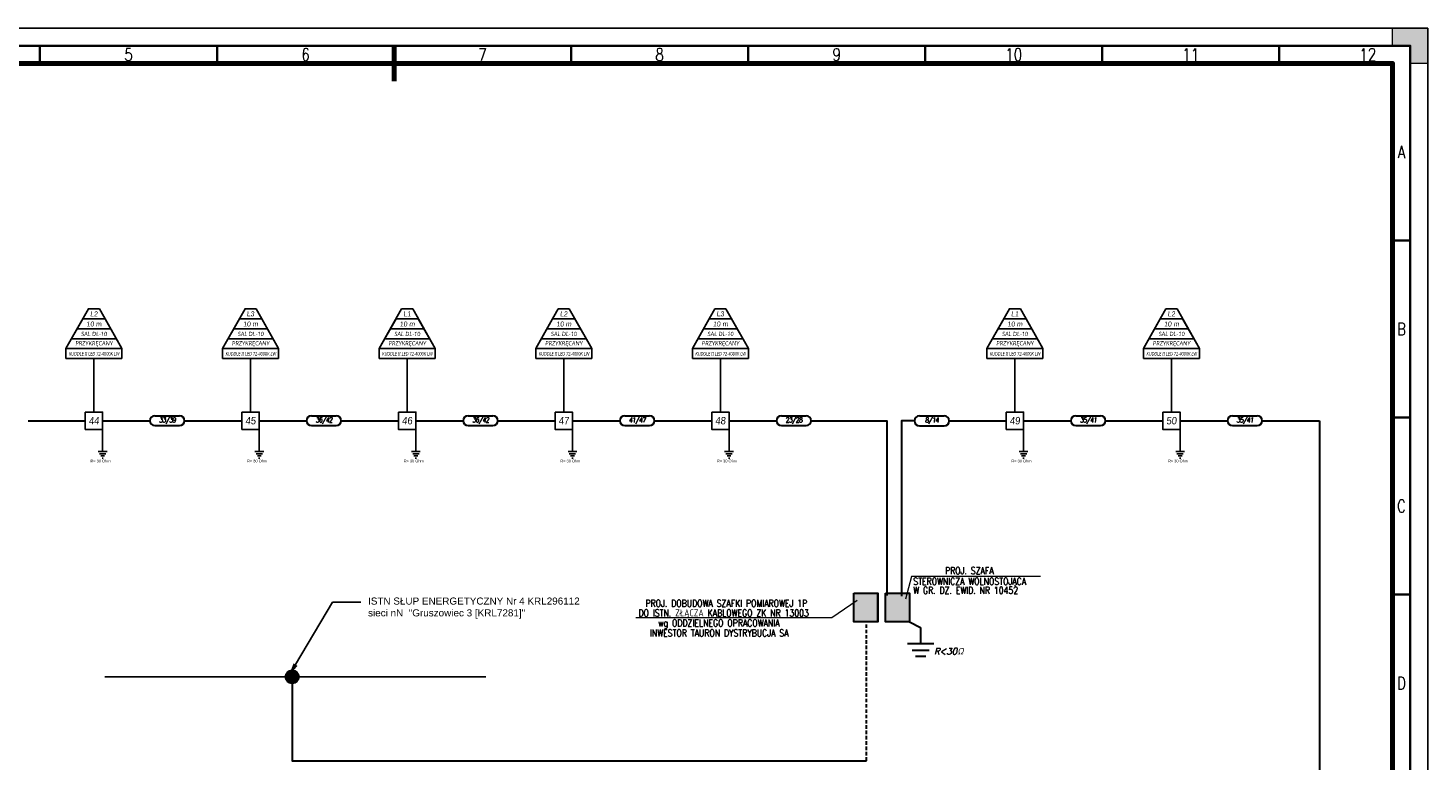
# Model space of a CAD drawing. Header units: metres. Extents: x 7168 to 12828, y 1523 to 3619.
# Tile 12 of 133: x 9114 to 9509, y 2254 to 2460. Entities that reach past the tile are written whole.
import ezdxf
from ezdxf import colors
from ezdxf.entities.mleader import LeaderData, LeaderLine
from ezdxf.enums import TextEntityAlignment as Align
from ezdxf.math import Vec2, Vec3

# ---------------------------------------------------------------- set-up
doc = ezdxf.new("R2010")
doc.units = ezdxf.units.M
doc.linetypes.add('DASHEDX2', pattern=[1.5, 1, -0.5])
for name, color, linetype in [('!_Rysunek', 4, 'Continuous'), ('AL 4x25', 250, 'Continuous'), ('EE_UZAB_SYM', 3, 'Continuous')]:
    doc.layers.add(name, color=color, linetype=linetype)
for name, color, linetype, lineweight in [('219-Linia granicy', 7, 'Continuous', 0), ('CP_FRAME', 217, 'Continuous', 70), ('CP_FRCENTR', 217, 'Continuous', 70), ('CP_FRMARK', 253, 'Continuous', 15), ('CP_FRREF', 251, 'Continuous', 35), ('CP_LINENORM', 251, 'Continuous', 25), ('CP_TEXTNORM', 53, 'Continuous', 25), ('el1', 1, 'Continuous', 35), ('proj. słupy', 1, 'Continuous', 30), ('słupy', 250, 'Continuous', 25)]:
    doc.layers.add(name, color=color, linetype=linetype, lineweight=lineweight)
doc.layers.add('schem', color=7, linetype='Continuous', lineweight=30, true_color=0x000000)
doc.styles.add('0STANDARD', font='simplex.shx', dxfattribs={"width": 0.9, "oblique": 5})
doc.styles.add('CP_TXTCON', font='ROMANS.SHX', dxfattribs={"width": 0.8})
doc.styles.add('SIMPLEX', font='simplex.shx', dxfattribs={"oblique": 15, "height": 6})
doc.styles.get("Standard").update_dxf_attribs({"font": 'arial.ttf'})

# ---------------------------------------------------------------- blocks, each defined once
blk = doc.blocks.new('*U47')
at = {"layer": 'słupy', "true_color": 0xffffff}
h = blk.add_hatch(color=7, dxfattribs=at)
edge = h.paths.add_edge_path()
edge.add_arc((0, 0), 2.46, 0, 360)
edge = h.paths.add_edge_path(flags=16)
edge.add_arc((0, 0), 1.48, 0, 360)
h = blk.add_hatch(color=7, dxfattribs=at)
h.set_gradient(color1=(255, 255, 255), tint=0.41, name='CYLINDER')
edge = h.paths.add_edge_path()
edge.add_arc((0, 0), 1.48, 0, 360)
at = {"layer": 'proj. słupy'}
for radius in [2.46, 1.48]:
    blk.add_circle((0, 0), radius, dxfattribs=at)
at = {"layer": 'słupy'}
blk.add_circle((0, 0), 2.46, dxfattribs=at)
blk = doc.blocks.new('CP_TEXTREFA2')
for p, q in [((-387, 405), (-387, 410)), ((-337, 405), (-337, 410)), ((-287, 410), (-287, 405)), ((-237, 405), (-237, 410)), ((-187, 405), (-187, 410)), ((-137, 405), (-137, 410)), ((-87, 405), (-87, 410)), ((-37, 405), (-37, 410)), ((-5, 355), (0, 355)), ((-5, 305), (0, 305)), ((-5, 255), (0, 255))]:
    blk.add_line(p, q)
for points in [[(-574, 410), (-574, 0), (0, 0), (0, 410)], [(-569, 405), (-569, 5), (-5, 5), (-5, 405)]]:
    blk.add_lwpolyline(points, close=True)
at = {"layer": 'CP_TEXTNORM', "linetype": 'ByBlock', "style": 'CP_TXTCON', "width": 0.8}
for s, p in [('5', (-362, 407.5)), ('6', (-312, 407.5)), ('7', (-262, 407.5)), ('8', (-212, 407.5)), ('9', (-162, 407.5)), ('10', (-112, 407.5)), ('11', (-62, 407.5)), ('12', (-12, 407.5)), ('A', (-2.5, 380)), ('B', (-2.5, 330)), ('C', (-2.5, 280)), ('D', (-2.5, 230))]:
    blk.add_text(s, height=3.5, dxfattribs=at).set_placement(p, align=Align.MIDDLE)
blk = doc.blocks.new('2d_iso_5457_a2_zp5y')
at = {"layer": 'CP_FRMARK'}
blk.add_hatch(color=256, dxfattribs=at).paths.add_polyline_path([(589, 415), (589, 410), (594, 410), (594, 420), (584, 420), (584, 415)])
blk.add_lwpolyline([(20, 410), (20, 10), (584, 10), (584, 410)], close=True)
at = {"layer": 'CP_FRCENTR'}
blk.add_line((302, 415), (302, 405), dxfattribs=at)
at = {"layer": 'CP_FRMARK'}
for p, q in [((584, 415), (584, 420)), ((584, 420), (594, 420)), ((594, 420), (594, 410)), ((589, 415), (584, 415)), ((589, 410), (589, 415)), ((594, 410), (589, 410))]:
    blk.add_line(p, q, dxfattribs=at)
at = {"layer": 'CP_LINENORM'}
blk.add_lwpolyline([(594, 420), (594, 0), (0, 0), (0, 420)], close=True, dxfattribs=at)
at = {"layer": 'CP_FRREF'}
blk.add_blockref('CP_TEXTREFA2', (589, 5), dxfattribs=at)

msp = doc.modelspace()

# ---------------------------------------------------------------- hatches: boundary and pattern name
at = {"layer": '219-Linia granicy', "linetype": 'DASHEDX2', "lineweight": 0}
msp.add_hatch(color=7, dxfattribs=at).paths.add_polyline_path([(9353.803, 2300.932), (9347.058, 2300.932), (9347.058, 2292.803), (9353.803, 2292.803)])
at = {"layer": 'schem', "linetype": 'Continuous'}
h = msp.add_hatch(color=1, dxfattribs=at)
h.set_gradient(color1=(255, 0, 0), color2=(255, 0, 0))
h.paths.add_polyline_path([(9362.755, 2300.927), (9356.009, 2300.927), (9356.009, 2292.797), (9362.755, 2292.797)])

# ---------------------------------------------------------------- linework, layer by layer
at = {"layer": '!_Rysunek', "color": 6}
for p, q in [((9130.87, 2381.155), (9124.511, 2369.955)), ((9130.841, 2381.155), (9133.991, 2381.155)), ((9133.991, 2381.155), (9140.35, 2369.955)), ((9175.102, 2381.155), (9168.742, 2369.955)), ((9175.072, 2381.155), (9178.222, 2381.155)), ((9178.222, 2381.155), (9184.581, 2369.955)), ((9219.333, 2381.155), (9212.973, 2369.955)), ((9219.303, 2381.155), (9222.453, 2381.155)), ((9222.453, 2381.155), (9228.812, 2369.955)), ((9263.564, 2381.155), (9257.205, 2369.955)), ((9263.534, 2381.155), (9266.684, 2381.155)), ((9266.684, 2381.155), (9273.043, 2369.955)), ((9307.795, 2381.155), (9301.436, 2369.955)), ((9307.765, 2381.155), (9310.915, 2381.155)), ((9310.915, 2381.155), (9317.275, 2369.955)), ((9390.957, 2381.155), (9384.597, 2369.955)), ((9390.927, 2381.155), (9394.077, 2381.155)), ((9394.077, 2381.155), (9400.436, 2369.955)), ((9435.188, 2381.155), (9428.828, 2369.955)), ((9435.158, 2381.155), (9438.308, 2381.155)), ((9438.308, 2381.155), (9444.667, 2369.955)), ((9129.281, 2378.355), (9124.511, 2369.955)), ((9129.281, 2378.355), (9135.581, 2378.355)), ((9135.581, 2378.355), (9140.35, 2369.955)), ((9173.512, 2378.355), (9168.742, 2369.955)), ((9173.512, 2378.355), (9179.812, 2378.355)), ((9179.812, 2378.355), (9184.581, 2369.955)), ((9217.743, 2378.355), (9212.973, 2369.955)), ((9217.743, 2378.355), (9224.043, 2378.355)), ((9224.043, 2378.355), (9228.812, 2369.955)), ((9261.974, 2378.355), (9257.205, 2369.955)), ((9261.974, 2378.355), (9268.274, 2378.355)), ((9268.274, 2378.355), (9273.043, 2369.955)), ((9306.205, 2378.355), (9301.436, 2369.955)), ((9306.205, 2378.355), (9312.505, 2378.355)), ((9312.505, 2378.355), (9317.275, 2369.955)), ((9389.367, 2378.355), (9384.597, 2369.955)), ((9389.367, 2378.355), (9395.667, 2378.355)), ((9395.667, 2378.355), (9400.436, 2369.955)), ((9433.598, 2378.355), (9428.828, 2369.955)), ((9433.598, 2378.355), (9439.898, 2378.355)), ((9439.898, 2378.355), (9444.667, 2369.955)), ((9126.101, 2372.755), (9138.76, 2372.755)), ((9127.691, 2375.555), (9137.17, 2375.555)), ((9170.332, 2372.755), (9182.991, 2372.755)), ((9171.922, 2375.555), (9181.402, 2375.555)), ((9214.563, 2372.755), (9227.222, 2372.755)), ((9216.153, 2375.555), (9225.633, 2375.555)), ((9258.794, 2372.755), (9271.454, 2372.755)), ((9260.384, 2375.555), (9269.864, 2375.555)), ((9303.026, 2372.755), (9315.685, 2372.755)), ((9304.615, 2375.555), (9314.095, 2375.555)), ((9386.187, 2372.755), (9398.846, 2372.755)), ((9387.777, 2375.555), (9397.257, 2375.555)), ((9430.418, 2372.755), (9443.078, 2372.755)), ((9432.008, 2375.555), (9441.488, 2375.555)), ((9124.511, 2369.955), (9140.35, 2369.955)), ((9124.511, 2369.955), (9124.511, 2367.155)), ((9140.35, 2369.955), (9140.35, 2367.155)), ((9168.742, 2369.955), (9184.581, 2369.955)), ((9168.742, 2369.955), (9168.742, 2367.155)), ((9184.581, 2369.955), (9184.581, 2367.155)), ((9212.973, 2369.955), (9228.812, 2369.955)), ((9212.973, 2369.955), (9212.973, 2367.155)), ((9228.812, 2369.955), (9228.812, 2367.155)), ((9257.205, 2369.955), (9273.043, 2369.955)), ((9257.205, 2369.955), (9257.205, 2367.155)), ((9273.043, 2369.955), (9273.043, 2367.155)), ((9301.436, 2369.955), (9317.275, 2369.955)), ((9301.436, 2369.955), (9301.436, 2367.155)), ((9317.275, 2369.955), (9317.275, 2367.155)), ((9384.597, 2369.955), (9400.436, 2369.955)), ((9384.597, 2369.955), (9384.597, 2367.155)), ((9400.436, 2369.955), (9400.436, 2367.155)), ((9428.828, 2369.955), (9444.667, 2369.955)), ((9428.828, 2369.955), (9428.828, 2367.155)), ((9444.667, 2369.955), (9444.667, 2367.155)), ((9124.511, 2367.155), (9140.35, 2367.155)), ((9132.431, 2367.155), (9132.431, 2352.055)), ((9168.742, 2367.155), (9184.581, 2367.155)), ((9176.662, 2367.155), (9176.662, 2352.055)), ((9212.973, 2367.155), (9228.812, 2367.155)), ((9220.893, 2367.155), (9220.893, 2352.055)), ((9257.205, 2367.155), (9273.043, 2367.155)), ((9265.124, 2367.155), (9265.124, 2352.055)), ((9301.436, 2367.155), (9317.275, 2367.155)), ((9309.355, 2367.155), (9309.355, 2352.055)), ((9384.597, 2367.155), (9400.436, 2367.155)), ((9392.517, 2367.155), (9392.517, 2352.055)), ((9428.828, 2367.155), (9444.667, 2367.155)), ((9436.748, 2367.155), (9436.748, 2352.055))]:
    msp.add_line(p, q, dxfattribs=at)
at = {"layer": '!_Rysunek', "color": 6, "lineweight": 30}
for p, q in [((9113.808, 2349.605), (9129.981, 2349.605)), ((9134.881, 2349.605), (9148.239, 2349.605)), ((9149.639, 2351.005), (9156.639, 2351.005)), ((9158.039, 2349.605), (9174.212, 2349.605)), ((9179.112, 2349.605), (9192.47, 2349.605)), ((9193.87, 2351.005), (9200.87, 2351.005)), ((9202.27, 2349.605), (9218.443, 2349.605)), ((9223.343, 2349.605), (9236.701, 2349.605)), ((9238.101, 2351.005), (9245.101, 2351.005)), ((9246.501, 2349.605), (9262.674, 2349.605)), ((9267.574, 2349.605), (9280.932, 2349.605)), ((9282.332, 2351.005), (9289.332, 2351.005)), ((9290.732, 2349.605), (9306.905, 2349.605)), ((9311.805, 2349.605), (9325.163, 2349.605)), ((9311.805, 2349.605), (9325.163, 2349.605)), ((9326.563, 2351.005), (9333.563, 2351.005)), ((9365.567, 2350.953), (9372.567, 2350.953)), ((9373.967, 2349.553), (9390.14, 2349.553)), ((9394.967, 2349.605), (9408.325, 2349.605)), ((9409.725, 2351.005), (9416.725, 2351.005)), ((9418.125, 2349.605), (9434.298, 2349.605)), ((9439.198, 2349.605), (9452.556, 2349.605)), ((9453.956, 2351.005), (9460.956, 2351.005)), ((9462.356, 2349.605), (9478.529, 2349.605)), ((9149.639, 2348.205), (9156.639, 2348.205)), ((9193.87, 2348.205), (9200.87, 2348.205)), ((9238.101, 2348.205), (9245.101, 2348.205)), ((9282.332, 2348.205), (9289.332, 2348.205)), ((9326.563, 2348.205), (9333.563, 2348.205)), ((9365.567, 2348.153), (9372.567, 2348.153)), ((9409.725, 2348.205), (9416.725, 2348.205)), ((9453.956, 2348.205), (9460.956, 2348.205))]:
    msp.add_line(p, q, dxfattribs=at)
for points in [[(9478.529, 2349.605), (9478.529, 2169.859), (9055.258, 2169.859), (9055.258, 2192.223), (9085.61, 2192.232)], [(9334.963, 2349.605), (9351.136, 2349.605), (9356.364, 2349.605), (9356.364, 2300.257)], [(9364.167, 2349.598), (9360.46, 2349.605), (9360.46, 2300.04)]]:
    msp.add_lwpolyline(points, dxfattribs=at)
at = {"layer": '!_Rysunek', "color": 6}
for points in [[(9129.981, 2352.055), (9134.881, 2352.055), (9134.881, 2347.155), (9129.981, 2347.155)], [(9174.212, 2352.055), (9179.112, 2352.055), (9179.112, 2347.155), (9174.212, 2347.155)], [(9218.443, 2352.055), (9223.343, 2352.055), (9223.343, 2347.155), (9218.443, 2347.155)], [(9262.674, 2352.055), (9267.574, 2352.055), (9267.574, 2347.155), (9262.674, 2347.155)], [(9306.905, 2352.055), (9311.805, 2352.055), (9311.805, 2347.155), (9306.905, 2347.155)], [(9390.067, 2352.055), (9394.967, 2352.055), (9394.967, 2347.155), (9390.067, 2347.155)], [(9434.298, 2352.055), (9439.198, 2352.055), (9439.198, 2347.155), (9434.298, 2347.155)]]:
    msp.add_lwpolyline(points, close=True, dxfattribs=at)
at = {"layer": '!_Rysunek', "color": 6, "lineweight": 30}
for centre, start, end in [((9149.639, 2349.605), 90, 270), ((9156.639, 2349.605), 270, 90), ((9193.87, 2349.605), 90, 270), ((9200.87, 2349.605), 270, 90), ((9238.101, 2349.605), 90, 270), ((9245.101, 2349.605), 270, 90), ((9282.332, 2349.605), 90, 270), ((9289.332, 2349.605), 270, 90), ((9326.563, 2349.605), 90, 270), ((9333.563, 2349.605), 270, 90), ((9365.567, 2349.553), 90, 270), ((9372.567, 2349.553), 270, 90), ((9409.725, 2349.605), 90, 270), ((9416.725, 2349.605), 270, 90), ((9453.956, 2349.605), 90, 270), ((9460.956, 2349.605), 270, 90)]:
    msp.add_arc(centre, 1.4, start, end, dxfattribs=at)
at = {"color": 6, "lineweight": -3}
for p, q in [((9136.135, 2340.91), (9133.626, 2340.91)), ((9134.881, 2340.91), (9134.881, 2344.325)), ((9180.366, 2340.91), (9177.858, 2340.91)), ((9179.112, 2340.91), (9179.112, 2344.325)), ((9224.597, 2340.91), (9222.089, 2340.91)), ((9223.343, 2340.91), (9223.343, 2344.325)), ((9268.828, 2340.91), (9266.32, 2340.91)), ((9267.574, 2340.91), (9267.574, 2344.325)), ((9313.059, 2340.91), (9310.551, 2340.91)), ((9311.805, 2340.91), (9311.805, 2344.325)), ((9396.221, 2340.91), (9393.713, 2340.91)), ((9394.967, 2340.91), (9394.967, 2344.325)), ((9440.452, 2340.91), (9437.944, 2340.91)), ((9439.198, 2340.91), (9439.198, 2344.325)), ((9135.773, 2340.283), (9133.988, 2340.283)), ((9135.411, 2339.657), (9134.35, 2339.657)), ((9135.049, 2339.03), (9134.712, 2339.03)), ((9180.004, 2340.283), (9178.219, 2340.283)), ((9179.642, 2339.657), (9178.581, 2339.657)), ((9179.28, 2339.03), (9178.943, 2339.03)), ((9224.235, 2340.283), (9222.451, 2340.283)), ((9223.873, 2339.657), (9222.812, 2339.657)), ((9223.512, 2339.03), (9223.174, 2339.03)), ((9268.466, 2340.283), (9266.682, 2340.283)), ((9268.104, 2339.657), (9267.044, 2339.657)), ((9267.743, 2339.03), (9267.405, 2339.03)), ((9312.697, 2340.283), (9310.913, 2340.283)), ((9312.336, 2339.657), (9311.275, 2339.657)), ((9311.974, 2339.03), (9311.637, 2339.03)), ((9395.859, 2340.283), (9394.074, 2340.283)), ((9395.497, 2339.657), (9394.436, 2339.657)), ((9395.135, 2339.03), (9394.798, 2339.03)), ((9440.09, 2340.283), (9438.306, 2340.283)), ((9439.728, 2339.657), (9438.667, 2339.657)), ((9439.367, 2339.03), (9439.029, 2339.03))]:
    msp.add_line(p, q, dxfattribs=at)
at = {"color": 0, "linetype": 'Continuous', "lineweight": 0}
for p, q in [((9363.305, 2305.611, 148.85), (9361.633, 2299.223, 148.85)), ((9347.975, 2298.883, 44253.356), (9340.792, 2293.937, 44253.356))]:
    msp.add_line(p, q, dxfattribs=at)
at = {"color": 0, "linetype": 'Continuous', "lineweight": 20}
for p, q in [((9399.752, 2305.611, 876.441), (9363.305, 2305.611, 148.85)), ((9340.792, 2293.937, 44253.356), (9285.458, 2293.937, 44253.356))]:
    msp.add_line(p, q, dxfattribs=at)
at = {"color": 5}
msp.add_line((9135.506, 2277.29, 384.979), (9243.076, 2277.29, 384.979), dxfattribs=at)
at = {"lineweight": 30, "ltscale": 100, "elevation": 384.979}
msp.add_lwpolyline([(9188.422, 2277.29), (9188.422, 2253.591), (9350.62, 2253.591)], dxfattribs=at)
at = {"layer": '219-Linia granicy', "color": 7, "linetype": 'DASHEDX2', "lineweight": 30}
msp.add_line((9350.62, 2253.591, 384.979), (9350.58, 2292.797), dxfattribs=at)
at = {"layer": 'EE_UZAB_SYM', "color": 6}
for p, q in [((9134.881, 2344.325), (9134.881, 2347.155)), ((9179.112, 2344.325), (9179.112, 2347.155)), ((9223.343, 2344.325), (9223.343, 2347.155)), ((9267.574, 2344.325), (9267.574, 2347.155)), ((9311.805, 2344.325), (9311.805, 2347.155)), ((9394.967, 2344.325), (9394.967, 2347.155)), ((9439.198, 2344.325), (9439.198, 2347.155))]:
    msp.add_line(p, q, dxfattribs=at)
at = {"layer": 'schem', "color": 1, "lineweight": 30}
for p, q in [((9362.755, 2292.797, 148.85), (9365.905, 2291.171, -308023.308)), ((9365.905, 2291.171, -308023.308), (9365.905, 2286.682, -308023.308)), ((9362.213, 2286.682, -308023.308), (9369.597, 2286.682, -308023.308)), ((9363.537, 2284.834, -308023.308), (9368.273, 2284.834, -308023.308)), ((9364.475, 2283.143, -308023.308), (9367.336, 2283.143, -308023.308))]:
    msp.add_line(p, q, dxfattribs=at)
at = {"layer": 'schem', "color": 7, "linetype": 'Continuous'}
for points in [[(9347.004, 2300.927), (9353.749, 2300.927), (9353.749, 2292.797), (9347.004, 2292.797)], [(9347.064, 2300.932), (9353.81, 2300.932), (9353.81, 2292.803), (9347.064, 2292.803)]]:
    msp.add_lwpolyline(points, close=True, dxfattribs=at)
at = {"layer": 'schem', "color": 1, "linetype": 'Continuous', "elevation": 148.85}
msp.add_lwpolyline([(9356.009, 2300.927), (9362.755, 2300.927), (9362.755, 2292.797), (9356.009, 2292.797)], close=True, dxfattribs=at)

# ---------------------------------------------------------------- block references
at = {"layer": 'AL 4x25', "ltscale": 1000, "xscale": 0.7500000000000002, "yscale": 0.7500000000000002, "zscale": 0.7500000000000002}
msp.add_blockref('*U47', (9188.422, 2277.29, 384.979), dxfattribs=at)
at = {"layer": 'CP_FRAME'}
msp.add_blockref('2d_iso_5457_a2_zp5y', (8915.193, 2040.487), dxfattribs=at)

# ---------------------------------------------------------------- texts
at = {"layer": '!_Rysunek', "color": 6, "attachment_point": 5, "style": '0STANDARD'}
for s, insert, char_height, width in [('{\\fArial|b0|i0|c238|p34;L2}', (9132.431, 2379.755), 1.4, 15.83884), ('{\\fArial|b0|i0|c238|p34;L3}', (9176.662, 2379.755), 1.4, 15.83884), ('{\\fArial|b0|i0|c238|p34;L1}', (9220.893, 2379.755), 1.4, 15.83884), ('{\\fArial|b0|i0|c238|p34;L2}', (9265.124, 2379.755), 1.4, 15.83884), ('{\\fArial|b0|i0|c238|p34;L3}', (9309.355, 2379.755), 1.4, 15.83884), ('{\\fArial|b0|i0|c238|p34;L1}', (9392.517, 2379.755), 1.4, 15.83884), ('{\\fArial|b0|i0|c238|p34;L2}', (9436.748, 2379.755), 1.4, 15.83884), ('{\\fArial|b0|i0|c238|p34;10 m}', (9132.455, 2376.901), 1.4, 15.83884), ('{\\fArial|b0|i0|c238|p34;10 m}', (9176.687, 2376.901), 1.4, 15.83884), ('{\\fArial|b0|i0|c238|p34;10 m}', (9220.918, 2376.901), 1.4, 15.83884), ('{\\fArial|b0|i0|c238|p34;10 m}', (9265.149, 2376.901), 1.4, 15.83884), ('{\\fArial|b0|i0|c238|p34;10 m}', (9309.38, 2376.901), 1.4, 15.83884), ('{\\fArial|b0|i0|c238|p34;10 m}', (9392.542, 2376.901), 1.4, 15.83884), ('{\\fArial|b0|i0|c238|p34;10 m}', (9436.773, 2376.901), 1.4, 15.83884), ('{\\FRoboto-Light|c238;SAL DL-10\\fArial|b1|i0|c0|p32; }', (9132.455, 2374.101), 1.1855, 15.83884), ('{\\FRoboto-Light|c238;SAL DL-10\\fArial|b1|i0|c0|p32; }', (9176.687, 2374.101), 1.1855, 15.83884), ('{\\FRoboto-Light|c238;SAL DL-10\\fArial|b1|i0|c0|p32; }', (9220.918, 2374.101), 1.1855, 15.83884), ('{\\FRoboto-Light|c238;SAL DL-10\\fArial|b1|i0|c0|p32; }', (9265.149, 2374.101), 1.1855, 15.83884), ('{\\FRoboto-Light|c238;SAL DL-10\\fArial|b1|i0|c0|p32; }', (9309.38, 2374.101), 1.1855, 15.83884), ('{\\FRoboto-Light|c238;SAL DL-10\\fArial|b1|i0|c0|p32; }', (9392.542, 2374.101), 1.1855, 15.83884), ('{\\FRoboto-Light|c238;SAL DL-10\\fArial|b1|i0|c0|p32; }', (9436.773, 2374.101), 1.1855, 15.83884), ('{\\T0.95;\\W0.7;\\FRoboto-Light|c238;\\H0.717949x;KUDDLE II LED 72-4000K LW}', (9132.455, 2368.501), 1.4, 18.2966), ('{\\fRoboto|b0|i0|c238|p2;PRZYKRĘCANY}', (9132.455, 2371.291), 1.1855, 15.83884), ('{\\T0.95;\\W0.7;\\FRoboto-Light|c238;\\H0.717949x;KUDDLE II LED 72-4000K LW}', (9176.687, 2368.501), 1.4, 18.2966), ('{\\fRoboto|b0|i0|c238|p2;PRZYKRĘCANY}', (9176.687, 2371.291), 1.1855, 15.83884), ('{\\T0.95;\\W0.7;\\FRoboto-Light|c238;\\H0.717949x;KUDDLE II LED 72-4000K LW}', (9220.918, 2368.501), 1.4, 18.2966), ('{\\fRoboto|b0|i0|c238|p2;PRZYKRĘCANY}', (9220.918, 2371.291), 1.1855, 15.83884), ('{\\T0.95;\\W0.7;\\FRoboto-Light|c238;\\H0.717949x;KUDDLE II LED 72-4000K LW}', (9265.149, 2368.501), 1.4, 18.2966), ('{\\fRoboto|b0|i0|c238|p2;PRZYKRĘCANY}', (9265.149, 2371.291), 1.1855, 15.83884), ('{\\T0.95;\\W0.7;\\FRoboto-Light|c238;\\H0.717949x;KUDDLE II LED 72-4000K LW}', (9309.38, 2368.501), 1.4, 18.2966), ('{\\fRoboto|b0|i0|c238|p2;PRZYKRĘCANY}', (9309.38, 2371.291), 1.1855, 15.83884), ('{\\T0.95;\\W0.7;\\FRoboto-Light|c238;\\H0.717949x;KUDDLE II LED 72-4000K LW}', (9392.542, 2368.501), 1.4, 18.2966), ('{\\fRoboto|b0|i0|c238|p2;PRZYKRĘCANY}', (9392.542, 2371.291), 1.1855, 15.83884), ('{\\T0.95;\\W0.7;\\FRoboto-Light|c238;\\H0.717949x;KUDDLE II LED 72-4000K LW}', (9436.773, 2368.501), 1.4, 18.2966), ('{\\fRoboto|b0|i0|c238|p2;PRZYKRĘCANY}', (9436.773, 2371.291), 1.1855, 15.83884), ('{\\fArial|b0|i0|c238|p34;44}', (9132.431, 2349.605), 2.1, 6.3), ('{\\fArial|b0|i0|c238|p34;45}', (9176.662, 2349.605), 2.1, 6.3), ('{\\fArial|b0|i0|c238|p34;46}', (9220.893, 2349.605), 2.1, 6.3), ('{\\fArial|b0|i0|c238|p34;47}', (9265.124, 2349.605), 2.1, 6.3), ('{\\fArial|b0|i0|c238|p34;48}', (9309.355, 2349.605), 2.1, 6.3), ('{\\fArial|b0|i0|c238|p34;49}', (9392.517, 2349.605), 2.1, 6.3), ('{\\fArial|b0|i0|c238|p34;50}', (9436.748, 2349.605), 2.1, 6.3)]:
    msp.add_mtext(s, dxfattribs=dict(at, insert=insert, char_height=char_height, width=width))
at = {"layer": '!_Rysunek', "color": 6, "lineweight": -3, "char_height": 1.4, "width": 8.29713, "attachment_point": 5, "style": '0STANDARD'}
for s, insert in [('{\\T0.8;33/39}', (9153.139, 2349.605)), ('{\\T0.8;36/42}', (9197.37, 2349.605)), ('{\\T0.8;36/42}', (9241.601, 2349.605)), ('{\\T0.8;41/47}', (9285.832, 2349.605)), ('{\\T0.8;23/28}', (9330.063, 2349.605)), ('{\\T0.8;8/14}', (9369.067, 2349.553)), ('{\\T0.8;35/41}', (9413.225, 2349.605)), ('{\\T0.8;35/41}', (9457.456, 2349.605))]:
    msp.add_mtext(s, dxfattribs=dict(at, insert=insert))
at = {"color": 6, "lineweight": -3}
for p in [(9131.455, 2337.845), (9175.686, 2337.845), (9219.917, 2337.845), (9264.149, 2337.845), (9308.38, 2337.845), (9391.541, 2337.845), (9435.772, 2337.845)]:
    msp.add_text('R< 30 Ohm', height=0.7875, dxfattribs=at).set_placement(p)
at = {"layer": 'el1', "color": 7, "lineweight": 20, "insert": (9369.656, 2285.417, -286616.574), "char_height": 1.8, "width": 29.08837, "attachment_point": 1, "style": 'SIMPLEX'}
msp.add_mtext('R<30Ω', dxfattribs=at)
at = {"layer": 'schem', "color": 0, "linetype": 'Continuous', "lineweight": 20, "style": 'SIMPLEX', "width": 0.8}
for s, p in [('STEROWNICZA WOLNOSTOJĄCA', (9363.818, 2303.278, 539.324)), ('PROJ. SZAFA', (9372.794, 2306.281, 539.324)), ('W GR. DZ. EWID. NR 10452', (9363.818, 2300.714, 539.324)), ('PROJ. DOBUDOWA SZAFKI POMIAROWEJ 1P', (9288.196, 2297.013, -2644.297)), ('DO ISTN. ZŁĄCZA KABLOWEGO ZK NR 13003', (9286.22, 2294.336, -2644.297)), (' wg ODDZIELNEGO OPRACOWANIA', (9290.675, 2291.503, -2644.297)), (' INWESTOR TAURON DYSTRYBUCJA SA', (9288.356, 2288.677, -2644.297))]:
    msp.add_text(s, height=2, dxfattribs=at).set_placement(p)

# ---------------------------------------------------------------- leaders
at = {"color": 5}
ml = msp.add_multileader_mtext('Standard', dxfattribs=at)
ml.set_content('ISTN SŁUP ENERGETYCZNY Nr 4 KRL296112\\Psieci nN  "Gruszowiec 3 [KRL7281]"', color=5)
ml.set_leader_properties()
ml.build(insert=Vec2(0, 0))
ctx = ml.context
ctx.base_point, ctx.char_height, ctx.plane_origin = Vec3(9207.849, 2298.383, 384.979), 2, Vec3(9187.313, 2277.29, 384.979)
notes = []
notes.append((ctx, [(0, (1, 1, 0), (9199.849, 2298.383, 384.979), (1, 0), 8, [(0, [(9187.313, 2277.29, 384.979)], 0, [])])]))
ctx.mtext.insert, ctx.mtext.flow_direction = Vec3(9209.849, 2299.678, 384.979), 5
for ctx, leaders in notes:
    for number, flags, end, landing, length, lines in leaders:
        leader = LeaderData()
        leader.index, (leader.has_last_leader_line, leader.has_dogleg_vector, leader.attachment_direction) = number, flags
        leader.last_leader_point, leader.dogleg_vector, leader.dogleg_length = Vec3(end), Vec3(landing), length
        for number, points, colour, breaks in lines:
            line = LeaderLine()
            line.index, line.vertices, line.color, line.breaks = number, Vec3.list(points), colors.encode_raw_color(colour), breaks
            leader.lines.append(line)
        ctx.leaders.append(leader)

doc.saveas('drawing.dxf')
